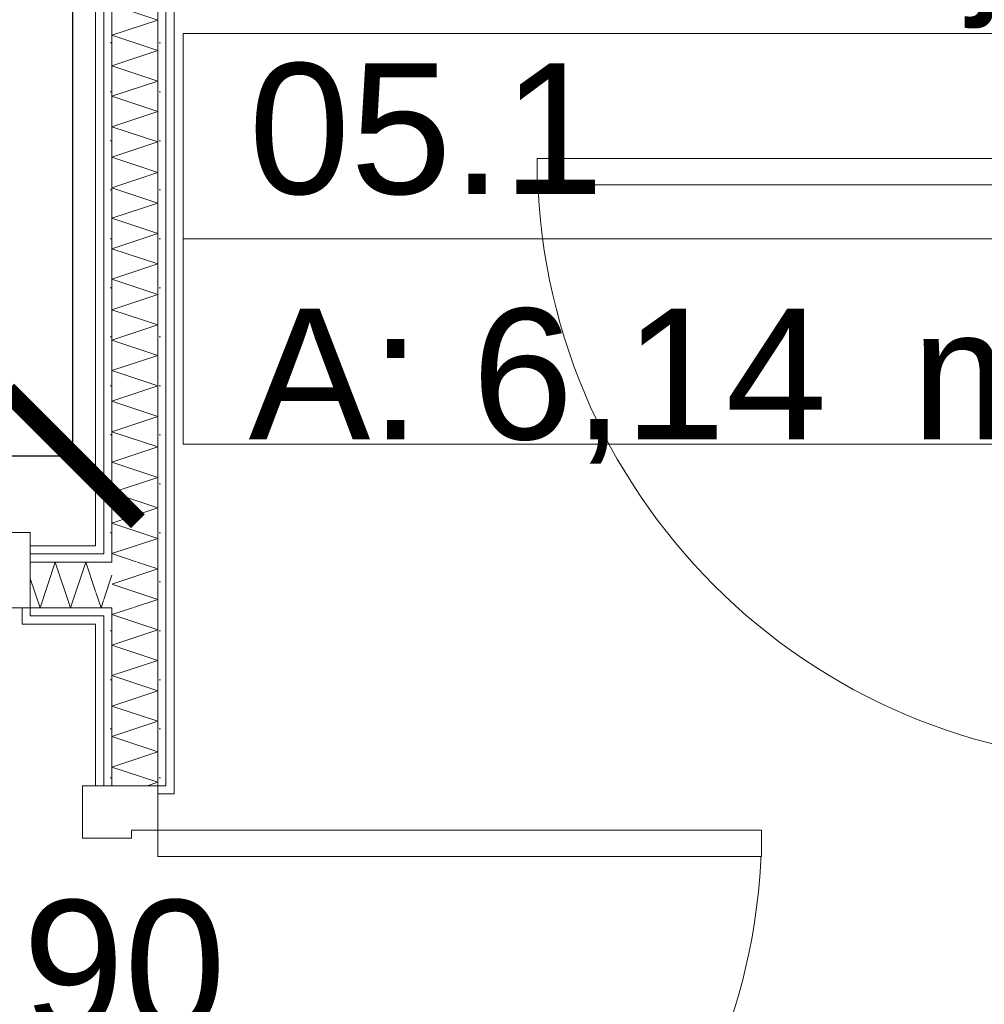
# Model space of a CAD drawing. Extents: x -7314 to 11761, y 144 to 9383.
# Tile 125 of 193: x 2619 to 2766, y 8528 to 8679. Entities that reach past the tile are written whole.
import ezdxf
from ezdxf.xclip import XClip

# ---------------------------------------------------------------- set-up
doc = ezdxf.new("R2010")
doc.units = 0
doc.header["$MEASUREMENT"] = 0
doc.header["$XCLIPFRAME"] = 0
doc.linetypes.add('Wipeout_Contour', pattern=[20000, 0, -20000])
doc.layers.add('FORMA - Arch 01 - 220-A Ściany', color=7, linetype='Continuous')
doc.layers.add('FORMA - Arch 02 - Strefy', color=7, linetype='Continuous')
doc.styles.add('STYL_AUTOMATYCZNY_2', font='arial.ttf')
doc.dimstyles.get("Standard").update_dxf_attribs({"dimtxt": 0.18, "dimasz": 0.18, "dimexe": 0.18, "dimexo": 0.0625, "dimgap": 0.09, "dimtad": 0, "dimtih": 1, "dimtoh": 1, "dimdec": 4, "dimzin": 0, "dimdsep": 46, "dimtxsty": 'Standard', "dimcen": 0.09, "dimadec": 0, "dimazin": 0, "dimtfac": 1, "dimtdec": 4, "dimtofl": 0, "dimtmove": 0, "dimatfit": 3, "dimfxl": 1, "dimtolj": 1, "dimtzin": 0, "dimarcsym": 0})
pattern_1 = [(0, (4185.3, -5972.398), (0, 7.5), [0, -7.5])]

# ---------------------------------------------------------------- blocks, each defined once
blk = doc.blocks.new('*X133')
at = {"layer": 'FORMA - Arch 01 - 220-A Ściany', "color": 7, "linetype": 'Continuous', "lineweight": 5, "ltscale": 0.025}
for p, q in [((2632.97, 8741.6), (2633.85, 8741.9)), ((2639.97, 8739.27), (2632.97, 8741.6)), ((2632.97, 8736.94), (2639.97, 8739.27)), ((2639.97, 8734.6), (2632.97, 8736.94)), ((2632.97, 8732.27), (2639.97, 8734.6)), ((2639.97, 8729.94), (2632.97, 8732.27)), ((2632.97, 8727.6), (2639.97, 8729.94)), ((2639.97, 8725.27), (2632.97, 8727.6)), ((2632.97, 8722.94), (2639.97, 8725.27)), ((2639.97, 8720.6), (2632.97, 8722.94)), ((2632.97, 8718.27), (2639.97, 8720.6)), ((2639.97, 8715.94), (2632.97, 8718.27)), ((2632.97, 8713.6), (2639.97, 8715.94)), ((2639.97, 8711.27), (2632.97, 8713.6)), ((2632.97, 8708.94), (2639.97, 8711.27)), ((2639.97, 8706.6), (2632.97, 8708.94)), ((2632.97, 8704.27), (2639.97, 8706.6)), ((2639.97, 8701.94), (2632.97, 8704.27)), ((2632.97, 8699.6), (2639.97, 8701.94)), ((2639.97, 8697.27), (2632.97, 8699.6)), ((2632.97, 8694.94), (2639.97, 8697.27)), ((2639.97, 8692.6), (2632.97, 8694.94)), ((2632.97, 8690.27), (2639.97, 8692.6)), ((2639.97, 8687.94), (2632.97, 8690.27)), ((2632.97, 8685.6), (2639.97, 8687.94)), ((2639.97, 8683.27), (2632.97, 8685.6)), ((2632.97, 8680.94), (2639.97, 8683.27)), ((2639.97, 8678.6), (2632.97, 8680.94)), ((2632.97, 8676.27), (2639.97, 8678.6)), ((2639.97, 8673.94), (2632.97, 8676.27)), ((2632.97, 8671.6), (2639.97, 8673.94)), ((2639.97, 8669.27), (2632.97, 8671.6)), ((2632.97, 8666.94), (2639.97, 8669.27)), ((2639.97, 8664.6), (2632.97, 8666.94)), ((2632.97, 8662.27), (2639.97, 8664.6)), ((2639.97, 8659.94), (2632.97, 8662.27)), ((2632.97, 8657.6), (2639.97, 8659.94)), ((2639.97, 8655.27), (2632.97, 8657.6)), ((2632.97, 8652.94), (2639.97, 8655.27)), ((2639.97, 8650.6), (2632.97, 8652.94)), ((2632.97, 8648.27), (2639.97, 8650.6)), ((2639.97, 8645.94), (2632.97, 8648.27)), ((2632.97, 8643.6), (2639.97, 8645.94)), ((2639.97, 8641.27), (2632.97, 8643.6)), ((2632.97, 8638.94), (2639.97, 8641.27)), ((2639.97, 8636.6), (2632.97, 8638.94)), ((2632.97, 8634.27), (2639.97, 8636.6)), ((2639.97, 8631.94), (2632.97, 8634.27)), ((2632.97, 8629.6), (2639.97, 8631.94)), ((2639.97, 8627.27), (2632.97, 8629.6)), ((2632.97, 8624.94), (2639.97, 8627.27)), ((2639.97, 8622.6), (2632.97, 8624.94)), ((2632.97, 8620.27), (2639.97, 8622.6)), ((2639.97, 8617.94), (2632.97, 8620.27)), ((2632.97, 8615.6), (2639.97, 8617.94)), ((2639.97, 8613.27), (2632.97, 8615.6)), ((2632.97, 8610.94), (2639.97, 8613.27)), ((2639.97, 8608.6), (2632.97, 8610.94)), ((2632.97, 8606.27), (2639.97, 8608.6)), ((2639.97, 8603.94), (2632.97, 8606.27)), ((2632.97, 8601.6), (2639.97, 8603.94)), ((2639.97, 8599.27), (2632.97, 8601.6)), ((2632.97, 8596.94), (2639.97, 8599.27)), ((2636.84, 8595.65), (2632.97, 8596.94))]:
    blk.add_line(p, q, dxfattribs=at)
blk = doc.blocks.new('*X134')
at = {"layer": 'FORMA - Arch 01 - 220-A Ściany', "color": 7, "linetype": 'Continuous', "lineweight": 5, "ltscale": 0.025}
for p, q in [((2632.97, 8592.27), (2639.97, 8594.6)), ((2639.97, 8594.6), (2636.84, 8595.65)), ((2639.97, 8589.94), (2632.97, 8592.27)), ((2636.1, 8588.65), (2639.97, 8589.94))]:
    blk.add_line(p, q, dxfattribs=at)
blk = doc.blocks.new('*X136')
at = {"layer": 'FORMA - Arch 01 - 220-A Ściany', "color": 7, "linetype": 'Continuous', "lineweight": 5, "ltscale": 0.025}
for p, q in [((2632.97, 8587.6), (2636.1, 8588.65)), ((2639.97, 8585.27), (2632.97, 8587.6)), ((2632.97, 8582.94), (2639.97, 8585.27)), ((2639.97, 8580.6), (2632.97, 8582.94)), ((2632.97, 8578.27), (2639.97, 8580.6)), ((2639.97, 8575.94), (2632.97, 8578.27)), ((2632.97, 8573.6), (2639.97, 8575.94)), ((2639.97, 8571.27), (2632.97, 8573.6)), ((2632.97, 8568.94), (2639.97, 8571.27)), ((2639.97, 8566.6), (2632.97, 8568.94)), ((2632.97, 8564.27), (2639.97, 8566.6)), ((2639.97, 8561.94), (2632.97, 8564.27)), ((2638.36, 8561.4), (2639.97, 8561.94))]:
    blk.add_line(p, q, dxfattribs=at)
blk = doc.blocks.new('*X137')
at = {"layer": 'FORMA - Arch 01 - 220-A Ściany', "color": 7, "linetype": 'Continuous', "lineweight": 5, "ltscale": 0.025}
for p, q in [((2631.3, 8588.65), (2630.47, 8591.14)), ((2631.72, 8589.9), (2631.3, 8588.65))]:
    blk.add_line(p, q, dxfattribs=at)
blk = doc.blocks.new('*X138')
at = {"layer": 'FORMA - Arch 01 - 220-A Ściany', "color": 7, "linetype": 'Continuous', "lineweight": 5, "ltscale": 0.025}
blk.add_line((2632.97, 8593.65), (2631.72, 8589.9), dxfattribs=at)
blk = doc.blocks.new('*X142')
at = {"layer": 'FORMA - Arch 01 - 220-A Ściany', "color": 7, "linetype": 'Continuous', "lineweight": 5, "ltscale": 0.025}
for p, q in [((2624.3, 8595.65), (2621.97, 8588.65)), ((2626.63, 8588.65), (2624.3, 8595.65)), ((2628.97, 8595.65), (2626.63, 8588.65)), ((2630.47, 8591.14), (2628.97, 8595.65)), ((2621.97, 8588.65), (2620.47, 8593.14))]:
    blk.add_line(p, q, dxfattribs=at)
blk = doc.blocks.new('Rysunek_1_1', base_point=(4185.3, -5972.4))
at = {"color": 254, "linetype": 'Wipeout_Contour', "lineweight": 0, "ltscale": 44778.306234}
blk.add_wipeout([(2479.44, 8756.9), (2427.21, 8756.9), (2427.21, 8347.9), (2630.47, 8347.9), (2630.47, 8756.9)], dxfattribs=at).dxf.layer = 'FORMA - Arch 02 - Strefy'
at = {"color": 254, "linetype": 'Wipeout_Contour', "lineweight": 0, "ltscale": 35896.961433}
blk.add_wipeout([(2792.47, 8347.9), (2792.47, 8756.9), (2642.47, 8756.9), (2642.47, 8347.9)], dxfattribs=at).dxf.layer = 'FORMA - Arch 02 - Strefy'
at = {"layer": 'FORMA - Arch 01 - 220-A Ściany', "color": 7, "linetype": 'Continuous', "lineweight": 13, "ltscale": 0.025}
for centre, start, end in [((2790.47, 8657.4), 180, 270), ((2639.97, 8554.6), 270, 0)]:
    blk.add_arc(centre, 92.4, start, end, dxfattribs=at)
at = {"layer": 'FORMA - Arch 02 - Strefy', "color": 7, "linetype": 'Continuous', "lineweight": 13, "ltscale": 0.025}
for p, q in [((2643.89, 8676.56), (2791.35, 8676.56)), ((2643.89, 8645.14), (2643.89, 8676.56)), ((2791.35, 8645.14), (2643.89, 8645.14)), ((2643.89, 8645.14), (2791.35, 8645.14)), ((2643.89, 8613.71), (2643.89, 8645.14)), ((2791.35, 8613.71), (2643.89, 8613.71))]:
    blk.add_line(p, q, dxfattribs=at)
at = {"color": 254, "linetype": 'Wipeout_Contour', "lineweight": 0, "ltscale": 36241.927165}
blk.add_wipeout([(2631.72, 8598.15), (2631.72, 8741.9), (2630.47, 8741.9), (2630.47, 8598.15)], dxfattribs=at).dxf.layer = 'FORMA - Arch 01 - 220-A Ściany'
at = {"color": 254, "linetype": 'Wipeout_Contour', "lineweight": 0, "ltscale": 36184.196909}
blk.add_wipeout([(2641.22, 8561.4), (2642.47, 8561.4), (2642.47, 8741.9), (2641.22, 8741.9)], dxfattribs=at).dxf.layer = 'FORMA - Arch 01 - 220-A Ściany'
at = {"color": 254, "linetype": 'Wipeout_Contour', "lineweight": 0, "ltscale": 35923.312203}
blk.add_wipeout([(2631.72, 8586.15), (2631.72, 8587.4), (2630.47, 8587.4), (2630.47, 8586.15)], dxfattribs=at).dxf.layer = 'FORMA - Arch 01 - 220-A Ściany'
at = {"layer": 'FORMA - Arch 01 - 220-A Ściany', "linetype": 'Continuous', "lineweight": 5}
h = blk.add_hatch(dxfattribs=at)
h.set_pattern_fill('Gips_0001', style=0, pattern_type=2)
h.set_pattern_definition(pattern_1)
h.paths.add_polyline_path([(2631.72, 8598.15), (2631.72, 8741.9), (2630.47, 8741.9), (2630.47, 8598.15)])
h = blk.add_hatch(dxfattribs=at)
h.set_pattern_fill('Gips_0001', style=0, pattern_type=2)
h.set_pattern_definition(pattern_1)
h.paths.add_polyline_path([(2641.22, 8561.4), (2642.47, 8561.4), (2642.47, 8741.9), (2641.22, 8741.9)])
h = blk.add_hatch(dxfattribs=at)
h.set_pattern_fill('Gips_0001', style=0, pattern_type=2)
h.set_pattern_definition(pattern_1)
h.paths.add_polyline_path([(2631.72, 8586.15), (2631.72, 8587.4), (2630.47, 8587.4), (2630.47, 8586.15)])
at = {"color": 254, "linetype": 'Wipeout_Contour', "lineweight": 0, "ltscale": 36320.531115}
blk.add_wipeout([(2698.07, 8657.4), (2698.07, 8653.4), (2790.47, 8653.4), (2790.47, 8657.4)], dxfattribs=at).dxf.layer = 'FORMA - Arch 01 - 220-A Ściany'
at = {"layer": 'FORMA - Arch 01 - 220-A Ściany', "color": 7, "linetype": 'Continuous', "lineweight": 13, "ltscale": 0.025}
for p, q in [((2698.07, 8657.4), (2790.47, 8657.4)), ((2698.07, 8653.4), (2698.07, 8657.4)), ((2790.47, 8653.4), (2698.07, 8653.4))]:
    blk.add_line(p, q, dxfattribs=at)
at = {"layer": 'FORMA - Arch 02 - Strefy', "color": 7, "linetype": 'Continuous', "lineweight": 13, "attachment_point": 1, "style": 'STYL_AUTOMATYCZNY_2'}
for s, insert, char_height in [('\\A1;{\\pql;\\pt0,460;\\fArial|b0|i0|c238|p0;\\W1.000000;komunikacja\\fArial|b0|i0|c238|p0;\\W1.000000;\\A1{\\H.66x;\\S^  ;}\\fArial|b0|i0|c238|p0;\\W1.000000;\\fArial|b0|i0|c238|p0;\\W1.000000;\\A1{\\H.66x;\\S^  ;}}', (2643.89, 8700.74), 18), ('\\A1;{\\pql;\\pt0,460;\\fArial|b0|i0|c238|p0;\\W1.000000;05.1\\fArial|b0|i0|c238|p0;\\W1.000000;\\A1{\\H.66x;\\S^  ;}\\fArial|b0|i0|c238|p0;\\W1.000000;\\fArial|b0|i0|c238|p0;\\W1.000000;\\A1{\\H.66x;\\S^  ;}}', (2653.89, 8671.99), 20)]:
    blk.add_mtext(s, dxfattribs=dict(at, insert=insert, char_height=char_height))
at = {"color": 254, "linetype": 'Wipeout_Contour', "lineweight": 0, "ltscale": 36182.736873}
blk.add_wipeout([(2641.22, 8741.9), (2639.97, 8741.9), (2639.97, 8561.4), (2641.22, 8561.4)], dxfattribs=at).dxf.layer = 'FORMA - Arch 01 - 220-A Ściany'
at = {"color": 254, "linetype": 'Wipeout_Contour', "lineweight": 0, "ltscale": 35964.42767}
blk.add_wipeout([(2631.72, 8596.9), (2631.72, 8598.15), (2630.47, 8598.15), (2630.47, 8596.9)], dxfattribs=at).dxf.layer = 'FORMA - Arch 01 - 220-A Ściany'
at = {"color": 254, "linetype": 'Wipeout_Contour', "lineweight": 0, "ltscale": 35929.557806}
blk.add_wipeout([(2632.97, 8587.4), (2632.97, 8588.65), (2631.72, 8588.65), (2631.72, 8587.4)], dxfattribs=at).dxf.layer = 'FORMA - Arch 01 - 220-A Ściany'
at = {"color": 254, "linetype": 'Wipeout_Contour', "lineweight": 0, "ltscale": 35873.604595}
blk.add_wipeout([(2631.72, 8586.15), (2630.47, 8586.15), (2630.47, 8561.4), (2631.72, 8561.4)], dxfattribs=at).dxf.layer = 'FORMA - Arch 01 - 220-A Ściany'
at = {"layer": 'FORMA - Arch 01 - 220-A Ściany', "linetype": 'Continuous', "lineweight": 5}
h = blk.add_hatch(dxfattribs=at)
h.set_pattern_fill('Gips_0001', style=0, pattern_type=2)
h.set_pattern_definition(pattern_1)
h.paths.add_polyline_path([(2641.22, 8741.9), (2639.97, 8741.9), (2639.97, 8561.4), (2641.22, 8561.4)])
h = blk.add_hatch(dxfattribs=at)
h.set_pattern_fill('Gips_0001', style=0, pattern_type=2)
h.set_pattern_definition(pattern_1)
h.paths.add_polyline_path([(2631.72, 8596.9), (2631.72, 8598.15), (2630.47, 8598.15), (2630.47, 8596.9)])
h = blk.add_hatch(dxfattribs=at)
h.set_pattern_fill('Gips_0001', style=0, pattern_type=2)
h.set_pattern_definition(pattern_1)
h.paths.add_polyline_path([(2632.97, 8587.4), (2632.97, 8588.65), (2631.72, 8588.65), (2631.72, 8587.4)])
h = blk.add_hatch(dxfattribs=at)
h.set_pattern_fill('Gips_0001', style=0, pattern_type=2)
h.set_pattern_definition(pattern_1)
h.paths.add_polyline_path([(2631.72, 8586.15), (2630.47, 8586.15), (2630.47, 8561.4), (2631.72, 8561.4)])
at = {"layer": 'FORMA - Arch 01 - 220-A Ściany', "color": 7, "linetype": 'Continuous', "lineweight": 15, "ltscale": 0.025, "flags": 128}
for points in [[(2630.47, 8741.9), (2630.47, 8598.15)], [(2630.47, 8586.15), (2630.47, 8561.4)]]:
    blk.add_lwpolyline(points, dxfattribs=at)
at = {"color": 254, "linetype": 'Wipeout_Contour', "lineweight": 0, "ltscale": 36240.989019}
blk.add_wipeout([(2632.97, 8596.9), (2632.97, 8741.9), (2631.72, 8741.9), (2631.72, 8596.9)], dxfattribs=at).dxf.layer = 'FORMA - Arch 01 - 220-A Ściany'
at = {"color": 254, "linetype": 'Wipeout_Contour', "lineweight": 0, "ltscale": 35877.461949}
blk.add_wipeout([(2632.97, 8587.4), (2631.72, 8587.4), (2631.72, 8561.4), (2632.97, 8561.4)], dxfattribs=at).dxf.layer = 'FORMA - Arch 01 - 220-A Ściany'
at = {"layer": 'FORMA - Arch 01 - 220-A Ściany', "linetype": 'Continuous', "lineweight": 5}
h = blk.add_hatch(dxfattribs=at)
h.set_pattern_fill('Gips_0001', style=0, pattern_type=2)
h.set_pattern_definition(pattern_1)
h.paths.add_polyline_path([(2632.97, 8596.9), (2632.97, 8741.9), (2631.72, 8741.9), (2631.72, 8596.9)])
h = blk.add_hatch(dxfattribs=at)
h.set_pattern_fill('Gips_0001', style=0, pattern_type=2)
h.set_pattern_definition(pattern_1)
h.paths.add_polyline_path([(2632.97, 8587.4), (2631.72, 8587.4), (2631.72, 8561.4), (2632.97, 8561.4)])
at = {"layer": 'FORMA - Arch 01 - 220-A Ściany', "color": 7, "linetype": 'Continuous', "lineweight": 13, "ltscale": 0.025}
for p, q in [((2630.47, 8587.4), (2631.72, 8587.4)), ((2631.72, 8587.4), (2631.72, 8561.4))]:
    blk.add_line(p, q, dxfattribs=at)
at = {"layer": 'FORMA - Arch 01 - 220-A Ściany', "color": 7, "linetype": 'Continuous', "lineweight": 15, "ltscale": 0.025}
blk.add_line((2631.72, 8561.4), (2630.47, 8561.4), dxfattribs=at)
at = {"color": 254, "linetype": 'Wipeout_Contour', "lineweight": 0, "ltscale": 35961.110251}
blk.add_wipeout([(2632.97, 8595.65), (2632.97, 8596.9), (2631.72, 8596.9), (2631.72, 8595.65)], dxfattribs=at).dxf.layer = 'FORMA - Arch 01 - 220-A Ściany'
at = {"layer": 'FORMA - Arch 01 - 220-A Ściany', "linetype": 'Continuous', "lineweight": 5}
h = blk.add_hatch(dxfattribs=at)
h.set_pattern_fill('Gips_0001', style=0, pattern_type=2)
h.set_pattern_definition(pattern_1)
h.paths.add_polyline_path([(2632.97, 8595.65), (2632.97, 8596.9), (2631.72, 8596.9), (2631.72, 8595.65)])
at = {"layer": 'FORMA - Arch 01 - 220-A Ściany', "color": 7, "linetype": 'Continuous', "lineweight": 13, "ltscale": 0.025}
for p, q in [((2631.72, 8741.9), (2631.72, 8596.9)), ((2631.72, 8596.9), (2630.47, 8596.9))]:
    blk.add_line(p, q, dxfattribs=at)
at = {"color": 254, "linetype": 'Wipeout_Contour', "lineweight": 0, "ltscale": 36243.398671}
blk.add_wipeout([(2639.97, 8595.65), (2639.97, 8741.9), (2632.97, 8741.9), (2632.97, 8595.65)], dxfattribs=at).dxf.layer = 'FORMA - Arch 01 - 220-A Ściany'
at = {"color": 7, "linetype": 'Continuous', "lineweight": 13, "ltscale": 0.025}
blk.add_blockref('*X133', (0, 0), dxfattribs=at)
at = {"color": 254, "linetype": 'Wipeout_Contour', "lineweight": 0, "ltscale": 35950.172746}
blk.add_wipeout([(2639.97, 8588.65), (2639.97, 8595.65), (2632.97, 8595.65), (2632.97, 8588.65)], dxfattribs=at).dxf.layer = 'FORMA - Arch 01 - 220-A Ściany'
at = {"layer": 'FORMA - Arch 01 - 220-A Ściany', "color": 7, "linetype": 'Continuous', "lineweight": 13, "ltscale": 0.025}
for p, q in [((2632.97, 8741.9), (2632.97, 8595.65)), ((2639.97, 8595.65), (2639.97, 8741.9)), ((2632.97, 8595.65), (2631.72, 8595.65))]:
    blk.add_line(p, q, dxfattribs=at)
at = {"color": 7, "linetype": 'Continuous', "lineweight": 13, "ltscale": 0.025}
blk.add_blockref('*X134', (0, 0), dxfattribs=at)
at = {"color": 254, "linetype": 'Wipeout_Contour', "lineweight": 0, "ltscale": 35959.646575}
blk.add_wipeout([(2631.72, 8595.65), (2631.72, 8596.9), (2630.47, 8596.9), (2630.47, 8595.65)], dxfattribs=at).dxf.layer = 'FORMA - Arch 01 - 220-A Ściany'
at = {"color": 254, "linetype": 'Wipeout_Contour', "lineweight": 0, "ltscale": 35884.699982}
blk.add_wipeout([(2639.97, 8588.65), (2632.97, 8588.65), (2632.97, 8561.4), (2639.97, 8561.4)], dxfattribs=at).dxf.layer = 'FORMA - Arch 01 - 220-A Ściany'
at = {"layer": 'FORMA - Arch 01 - 220-A Ściany', "linetype": 'Continuous', "lineweight": 5}
h = blk.add_hatch(dxfattribs=at)
h.set_pattern_fill('Gips_0001', style=0, pattern_type=2)
h.set_pattern_definition(pattern_1)
h.paths.add_polyline_path([(2631.72, 8595.65), (2631.72, 8596.9), (2630.47, 8596.9), (2630.47, 8595.65)])
at = {"layer": 'FORMA - Arch 01 - 220-A Ściany', "color": 7, "linetype": 'Continuous', "lineweight": 13, "ltscale": 0.025}
for p, q in [((2639.97, 8588.65), (2639.97, 8595.65)), ((2631.72, 8588.65), (2632.97, 8588.65)), ((2632.97, 8588.65), (2632.97, 8561.4))]:
    blk.add_line(p, q, dxfattribs=at)
at = {"layer": 'FORMA - Arch 01 - 220-A Ściany', "color": 7, "linetype": 'Continuous', "lineweight": 15, "ltscale": 0.025}
blk.add_line((2632.97, 8561.4), (2631.72, 8561.4), dxfattribs=at)
at = {"color": 7, "linetype": 'Continuous', "lineweight": 13, "ltscale": 0.025}
blk.add_blockref('*X136', (0, 0), dxfattribs=at)
at = {"color": 254, "linetype": 'Wipeout_Contour', "lineweight": 0, "ltscale": 35957.854601}
blk.add_wipeout([(2620.47, 8598.15), (2620.47, 8596.9), (2630.47, 8596.9), (2630.47, 8598.15)], dxfattribs=at).dxf.layer = 'FORMA - Arch 01 - 220-A Ściany'
at = {"color": 254, "linetype": 'Wipeout_Contour', "lineweight": 0, "ltscale": 35943.869432}
blk.add_wipeout([(2631.72, 8588.65), (2631.72, 8595.65), (2630.47, 8595.65), (2630.47, 8588.65)], dxfattribs=at).dxf.layer = 'FORMA - Arch 01 - 220-A Ściany'
at = {"color": 254, "linetype": 'Wipeout_Contour', "lineweight": 0, "ltscale": 44795.847759}
blk.add_wipeout([(2642.47, 8561.4), (2641.22, 8561.4), (2639.97, 8561.4), (2639.97, 8560.15), (2642.47, 8560.15)], dxfattribs=at).dxf.layer = 'FORMA - Arch 01 - 220-A Ściany'
at = {"layer": 'FORMA - Arch 01 - 220-A Ściany', "linetype": 'Continuous', "lineweight": 5}
h = blk.add_hatch(dxfattribs=at)
h.set_pattern_fill('Gips_0001', style=0, pattern_type=2)
h.set_pattern_definition(pattern_1)
h.paths.add_polyline_path([(2620.47, 8598.15), (2620.47, 8596.9), (2630.47, 8596.9), (2630.47, 8598.15)])
h = blk.add_hatch(dxfattribs=at)
h.set_pattern_fill('Gips_0001', style=0, pattern_type=2)
h.set_pattern_definition(pattern_1)
h.paths.add_polyline_path([(2642.47, 8561.4), (2641.22, 8561.4), (2639.97, 8561.4), (2639.97, 8560.15), (2642.47, 8560.15)])
at = {"layer": 'FORMA - Arch 01 - 220-A Ściany', "color": 7, "linetype": 'Continuous', "lineweight": 13, "ltscale": 0.025}
for p, q in [((2641.22, 8561.4), (2641.22, 8741.9)), ((2639.97, 8561.4), (2639.97, 8588.65)), ((2641.22, 8561.4), (2639.97, 8561.4))]:
    blk.add_line(p, q, dxfattribs=at)
at = {"layer": 'FORMA - Arch 01 - 220-A Ściany', "color": 7, "linetype": 'Continuous', "lineweight": 15, "ltscale": 0.025}
for p, q in [((2639.97, 8561.4), (2632.97, 8561.4)), ((2639.97, 8561.4), (2639.97, 8560.15)), ((2642.47, 8561.4), (2642.47, 8560.15)), ((2642.47, 8561.4), (2642.47, 8560.15)), ((2639.97, 8560.15), (2642.47, 8560.15))]:
    blk.add_line(p, q, dxfattribs=at)
at = {"layer": 'FORMA - Arch 01 - 220-A Ściany', "color": 7, "linetype": 'Continuous', "lineweight": 15, "ltscale": 0.025, "flags": 128}
for points in [[(2642.47, 8561.4), (2642.47, 8741.9)], [(2630.47, 8598.15), (2620.47, 8598.15)]]:
    blk.add_lwpolyline(points, dxfattribs=at)
at = {"color": 7, "linetype": 'Continuous', "lineweight": 13, "ltscale": 0.025}
blk.add_blockref('*X137', (0, 0), dxfattribs=at)
at = {"color": 254, "linetype": 'Wipeout_Contour', "lineweight": 0, "ltscale": 35953.072634}
blk.add_wipeout([(2620.47, 8595.65), (2630.47, 8595.65), (2630.47, 8596.9), (2620.47, 8596.9)], dxfattribs=at).dxf.layer = 'FORMA - Arch 01 - 220-A Ściany'
at = {"color": 254, "linetype": 'Wipeout_Contour', "lineweight": 0, "ltscale": 35928.092844}
blk.add_wipeout([(2631.72, 8587.4), (2631.72, 8588.65), (2630.47, 8588.65), (2630.47, 8587.4)], dxfattribs=at).dxf.layer = 'FORMA - Arch 01 - 220-A Ściany'
at = {"color": 254, "linetype": 'Wipeout_Contour', "lineweight": 0, "ltscale": 53716.931581}
blk.add_wipeout([(2628.47, 8561.4), (2628.47, 8553.4), (2635.97, 8553.4), (2635.97, 8554.6), (2639.97, 8554.6), (2639.97, 8561.4)], dxfattribs=at).dxf.layer = 'FORMA - Arch 01 - 220-A Ściany'
at = {"layer": 'FORMA - Arch 01 - 220-A Ściany', "linetype": 'Continuous', "lineweight": 5}
h = blk.add_hatch(dxfattribs=at)
h.set_pattern_fill('Gips_0001', style=0, pattern_type=2)
h.set_pattern_definition(pattern_1)
h.paths.add_polyline_path([(2620.47, 8595.65), (2630.47, 8595.65), (2630.47, 8596.9), (2620.47, 8596.9)])
h = blk.add_hatch(dxfattribs=at)
h.set_pattern_fill('Gips_0001', style=0, pattern_type=2)
h.set_pattern_definition(pattern_1)
h.paths.add_polyline_path([(2631.72, 8587.4), (2631.72, 8588.65), (2630.47, 8588.65), (2630.47, 8587.4)])
at = {"layer": 'FORMA - Arch 01 - 220-A Ściany', "color": 7, "linetype": 'Continuous', "lineweight": 15, "ltscale": 0.025}
for p, q in [((2620.47, 8596.9), (2620.47, 8598.15)), ((2628.47, 8561.4), (2639.97, 8561.4)), ((2628.47, 8553.4), (2628.47, 8561.4)), ((2631.72, 8561.4), (2630.47, 8561.4)), ((2631.72, 8561.4), (2630.47, 8561.4)), ((2632.97, 8561.4), (2631.72, 8561.4)), ((2632.97, 8561.4), (2631.72, 8561.4)), ((2639.97, 8561.4), (2632.97, 8561.4)), ((2639.97, 8561.4), (2632.97, 8561.4)), ((2639.97, 8560.15), (2642.47, 8560.15)), ((2635.97, 8554.6), (2635.97, 8553.4)), ((2635.97, 8553.4), (2628.47, 8553.4))]:
    blk.add_line(p, q, dxfattribs=at)
at = {"layer": 'FORMA - Arch 01 - 220-A Ściany', "color": 7, "linetype": 'Continuous', "lineweight": 13, "ltscale": 0.025}
for p, q in [((2630.47, 8596.9), (2620.47, 8596.9)), ((2631.72, 8596.9), (2630.47, 8596.9))]:
    blk.add_line(p, q, dxfattribs=at)
at = {"color": 254, "linetype": 'Wipeout_Contour', "lineweight": 0, "ltscale": 35858.468393}
blk.add_wipeout([(2732.37, 8554.6), (2639.97, 8554.6), (2639.97, 8550.6), (2732.37, 8550.6)], dxfattribs=at).dxf.layer = 'FORMA - Arch 01 - 220-A Ściany'
at = {"layer": 'FORMA - Arch 01 - 220-A Ściany', "color": 7, "linetype": 'Continuous', "lineweight": 15, "ltscale": 0.025}
for p, q in [((2639.97, 8561.4), (2639.97, 8554.6)), ((2639.97, 8554.6), (2635.97, 8554.6))]:
    blk.add_line(p, q, dxfattribs=at)
at = {"layer": 'FORMA - Arch 01 - 220-A Ściany', "color": 7, "linetype": 'Continuous', "lineweight": 13, "ltscale": 0.025}
for p, q in [((2732.37, 8554.6), (2639.97, 8554.6)), ((2639.97, 8554.6), (2639.97, 8550.6)), ((2732.37, 8550.6), (2732.37, 8554.6)), ((2639.97, 8550.6), (2732.37, 8550.6))]:
    blk.add_line(p, q, dxfattribs=at)
at = {"layer": 'FORMA - Arch 01 - 220-A Ściany', "color": 7, "linetype": 'Continuous', "lineweight": 13, "insert": (2619.32, 8478.06), "char_height": 20, "attachment_point": 7, "style": 'STYL_AUTOMATYCZNY_2'}
blk.add_mtext('\\A1;{\\pql;\\pt0;\\fArial|b0|i0|c238|p0;\\W1.000000;200\\fArial|b0|i0|c238|p0;\\W1.000000;\\A1{\\H.66x;\\S^  ;}\\fArial|b0|i0|c238|p0;\\W1.000000;\\fArial|b0|i0|c238|p0;\\W1.000000;}', dxfattribs=at)
at = {"layer": 'FORMA - Arch 02 - Strefy', "color": 7, "linetype": 'Continuous', "lineweight": 13, "insert": (2653.89, 8640.28), "char_height": 20, "attachment_point": 1, "style": 'STYL_AUTOMATYCZNY_2'}
blk.add_mtext('\\A1;{\\pql;\\pt0,460;\\fArial|b0|i0|c238|p0;\\W1.000000;A: 6,14\\fArial|b0|i0|c238|p0;\\W1.000000;\\A1{\\H.66x;\\S^  ;}\\fArial|b0|i0|c238|p0;\\W1.000000; m\\fArial|b0|i0|c238|p0;\\W1.000000;\\A1{\\H.66x;\\S2^  ;}}', dxfattribs=at)
at = {"color": 254, "linetype": 'Wipeout_Contour', "lineweight": 0, "ltscale": 35945.333751}
blk.add_wipeout([(2632.97, 8588.65), (2632.97, 8595.65), (2631.72, 8595.65), (2631.72, 8588.65)], dxfattribs=at).dxf.layer = 'FORMA - Arch 01 - 220-A Ściany'
at = {"color": 254, "linetype": 'Wipeout_Contour', "lineweight": 0, "ltscale": 35916.731611}
blk.add_wipeout([(2620.47, 8586.15), (2630.47, 8586.15), (2630.47, 8587.4), (2620.47, 8587.4)], dxfattribs=at).dxf.layer = 'FORMA - Arch 01 - 220-A Ściany'
at = {"layer": 'FORMA - Arch 01 - 220-A Ściany', "linetype": 'Continuous', "lineweight": 5}
h = blk.add_hatch(dxfattribs=at)
h.set_pattern_fill('Gips_0001', style=0, pattern_type=2)
h.set_pattern_definition(pattern_1)
h.paths.add_polyline_path([(2620.47, 8586.15), (2630.47, 8586.15), (2630.47, 8587.4), (2620.47, 8587.4)])
at = {"layer": 'FORMA - Arch 01 - 220-A Ściany', "color": 7, "linetype": 'Continuous', "lineweight": 13, "ltscale": 0.025}
for p, q in [((2632.97, 8595.65), (2631.72, 8595.65)), ((2631.72, 8588.65), (2632.97, 8588.65))]:
    blk.add_line(p, q, dxfattribs=at)
at = {"color": 7, "linetype": 'Continuous', "lineweight": 13, "ltscale": 0.025}
blk.add_blockref('*X138', (0, 0), dxfattribs=at)
at = {"color": 254, "linetype": 'Wipeout_Contour', "lineweight": 0, "ltscale": 35921.513128}
blk.add_wipeout([(2620.47, 8588.65), (2620.47, 8587.4), (2630.47, 8587.4), (2630.47, 8588.65)], dxfattribs=at).dxf.layer = 'FORMA - Arch 01 - 220-A Ściany'
at = {"layer": 'FORMA - Arch 01 - 220-A Ściany', "linetype": 'Continuous', "lineweight": 5}
h = blk.add_hatch(dxfattribs=at)
h.set_pattern_fill('Gips_0001', style=0, pattern_type=2)
h.set_pattern_definition(pattern_1)
h.paths.add_polyline_path([(2620.47, 8588.65), (2620.47, 8587.4), (2630.47, 8587.4), (2630.47, 8588.65)])
at = {"layer": 'FORMA - Arch 01 - 220-A Ściany', "color": 7, "linetype": 'Continuous', "lineweight": 13, "ltscale": 0.025}
blk.add_line((2630.47, 8587.4), (2631.72, 8587.4), dxfattribs=at)
at = {"color": 254, "linetype": 'Wipeout_Contour', "lineweight": 0, "ltscale": 35937.292603}
blk.add_wipeout([(2620.47, 8588.65), (2630.47, 8588.65), (2630.47, 8595.65), (2620.47, 8595.65)], dxfattribs=at).dxf.layer = 'FORMA - Arch 01 - 220-A Ściany'
at = {"layer": 'FORMA - Arch 01 - 220-A Ściany', "color": 7, "linetype": 'Continuous', "lineweight": 15, "ltscale": 0.025}
blk.add_line((2620.47, 8595.65), (2620.47, 8596.9), dxfattribs=at)
at = {"layer": 'FORMA - Arch 01 - 220-A Ściany', "color": 7, "linetype": 'Continuous', "lineweight": 13, "ltscale": 0.025}
for p, q in [((2630.47, 8595.65), (2620.47, 8595.65)), ((2631.72, 8595.65), (2630.47, 8595.65)), ((2630.47, 8588.65), (2631.72, 8588.65))]:
    blk.add_line(p, q, dxfattribs=at)
at = {"color": 7, "linetype": 'Continuous', "lineweight": 13, "ltscale": 0.025}
blk.add_blockref('*X142', (0, 0), dxfattribs=at)
at = {"color": 254, "linetype": 'Wipeout_Contour', "lineweight": 0, "ltscale": 44890.718475}
blk.add_wipeout([(2620.47, 8586.15), (2620.47, 8587.4), (2620.47, 8588.65), (2619.22, 8588.65), (2619.22, 8586.15)], dxfattribs=at).dxf.layer = 'FORMA - Arch 01 - 220-A Ściany'
at = {"layer": 'FORMA - Arch 01 - 220-A Ściany', "linetype": 'Continuous', "lineweight": 5}
h = blk.add_hatch(dxfattribs=at)
h.set_pattern_fill('Gips_0001', style=0, pattern_type=2)
h.set_pattern_definition(pattern_1)
h.paths.add_polyline_path([(2620.47, 8586.15), (2620.47, 8587.4), (2620.47, 8588.65), (2619.22, 8588.65), (2619.22, 8586.15)])
at = {"layer": 'FORMA - Arch 01 - 220-A Ściany', "color": 7, "linetype": 'Continuous', "lineweight": 15, "ltscale": 0.025}
for p, q in [((2620.47, 8588.65), (2620.47, 8595.65)), ((2619.22, 8588.65), (2619.22, 8586.15)), ((2620.47, 8588.65), (2619.22, 8588.65)), ((2620.47, 8586.15), (2619.22, 8586.15)), ((2620.47, 8586.15), (2619.22, 8586.15))]:
    blk.add_line(p, q, dxfattribs=at)
at = {"layer": 'FORMA - Arch 01 - 220-A Ściany', "color": 7, "linetype": 'Continuous', "lineweight": 13, "ltscale": 0.025}
for p, q in [((2620.47, 8588.65), (2630.47, 8588.65)), ((2620.47, 8587.4), (2620.47, 8588.65)), ((2620.47, 8587.4), (2630.47, 8587.4))]:
    blk.add_line(p, q, dxfattribs=at)
at = {"layer": 'FORMA - Arch 01 - 220-A Ściany', "color": 7, "linetype": 'Continuous', "lineweight": 15, "ltscale": 0.025, "flags": 128}
blk.add_lwpolyline([(2620.47, 8586.15), (2630.47, 8586.15)], dxfattribs=at)
at = {"color": 254, "linetype": 'Wipeout_Contour', "lineweight": 0, "ltscale": 53898.027985}
blk.add_wipeout([(2612.47, 8600.15), (2612.47, 8592.65), (2613.67, 8592.65), (2613.67, 8588.65), (2620.47, 8588.65), (2620.47, 8600.15)], dxfattribs=at).dxf.layer = 'FORMA - Arch 01 - 220-A Ściany'
at = {"layer": 'FORMA - Arch 01 - 220-A Ściany', "color": 7, "linetype": 'Continuous', "lineweight": 15, "ltscale": 0.025}
for p, q in [((2620.47, 8600.15), (2612.47, 8600.15)), ((2620.47, 8588.65), (2620.47, 8600.15)), ((2620.47, 8596.9), (2620.47, 8598.15)), ((2620.47, 8596.9), (2620.47, 8598.15)), ((2620.47, 8595.65), (2620.47, 8596.9)), ((2620.47, 8595.65), (2620.47, 8596.9)), ((2620.47, 8588.65), (2620.47, 8595.65)), ((2620.47, 8588.65), (2620.47, 8595.65)), ((2613.67, 8588.65), (2620.47, 8588.65)), ((2619.22, 8588.65), (2619.22, 8586.15))]:
    blk.add_line(p, q, dxfattribs=at)
at = {"layer": 'FORMA - Arch 01 - 220-A Ściany', "color": 7, "linetype": 'Continuous', "lineweight": 13, "insert": (2619.32, 8518.06), "char_height": 20, "attachment_point": 7, "style": 'STYL_AUTOMATYCZNY_2'}
blk.add_mtext('\\A1;{\\pql;\\pt0;\\fArial|b0|i0|c238|p0;\\W1.000000;90\\fArial|b0|i0|c238|p0;\\W1.000000;\\A1{\\H.66x;\\S^  ;}\\fArial|b0|i0|c238|p0;\\W1.000000;\\fArial|b0|i0|c238|p0;\\W1.000000;}', dxfattribs=at)
at = {"layer": 'FORMA - Arch 02 - Strefy', "color": 7, "linetype": 'Continuous', "lineweight": 13, "insert": (2481.03, 8674.87), "char_height": 20, "attachment_point": 1, "style": 'STYL_AUTOMATYCZNY_2'}
blk.add_mtext('\\A1;{\\pql;\\pt0,460;\\fArial|b0|i0|c238|p0;\\W1.000000;A: 8,31\\fArial|b0|i0|c238|p0;\\W1.000000;\\A1{\\H.66x;\\S^  ;}\\fArial|b0|i0|c238|p0;\\W1.000000; m\\fArial|b0|i0|c238|p0;\\W1.000000;\\A1{\\H.66x;\\S2^  ;}}', dxfattribs=at)
blk = doc.blocks.new('_ArchTick')
at = {"color": 0, "linetype": 'ByBlock', "transparency": 16777216, "const_width": 0.15}
blk.add_lwpolyline([(-0.5, -0.5), (0.5, 0.5)], dxfattribs=at)
blk = doc.blocks.new('*D467')
at = {"color": 0, "lineweight": -2}
for p, q in [((2531.04, 8861.9), (2627.14, 8861.9)), ((2626.96, 8861.9), (2626.96, 8780.13)), ((2626.96, 8611.9), (2626.96, 8693.67)), ((2531.04, 8611.9), (2627.14, 8611.9))]:
    blk.add_line(p, q, dxfattribs=at)
at = {"layer": 'Defpoints', "color": 0}
for p in [(2529.04, 8861.9), (2529.04, 8611.9), (2626.96, 8611.9)]:
    blk.add_point(p, dxfattribs=at)
at = {"color": 0, "linetype": 'ByBlock', "lineweight": -2, "xscale": 20, "yscale": 20, "zscale": 20}
for p, rotation in [((2626.96, 8861.9), 90), ((2626.96, 8611.9), 270)]:
    blk.add_blockref('_ArchTick', p, dxfattribs=dict(at, rotation=rotation))
at = {"color": 1, "lineweight": 20, "insert": (2626.96, 8736.9), "char_height": 20, "attachment_point": 5, "rotation": 90, "style": 'STYL_AUTOMATYCZNY_2'}
blk.add_mtext('\\A1;250', dxfattribs=at)

msp = doc.modelspace()

# ---------------------------------------------------------------- block references
at = {"lineweight": 20}
ref = msp.add_blockref('Rysunek_1_1', (4185.29965, -5972.39804), dxfattribs=at)
XClip(ref).set_block_clipping_path([(254.0251470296, 246.5573808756), (9689.7973583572, 9358.9497337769)])

# ---------------------------------------------------------------- next in the draw order: dimensions: what is measured, and where the dimension line sits
dim = msp.add_linear_dim(base=(2626.96127, 8611.89689), p1=(2529.04065, 8861.89689), p2=(2529.04065, 8611.89689), angle=90, dimstyle='Standard', override={"dimtxt": 20, "dimasz": 20, "dimexo": 2, "dimgap": 21, "dimdec": 0, "dimtxsty": 'STYL_AUTOMATYCZNY_2', "dimblk1": 'ArchTick', "dimblk2": 'ArchTick', "dimsah": 1, "dimclrt": 1}, dxfattribs=at)
dim.commit()
dim.dimension.update_dxf_attribs({"geometry": '*D467', "text_midpoint": (2626.96127, 8736.89689), "text_rotation": 90})

doc.saveas('drawing.dxf')
